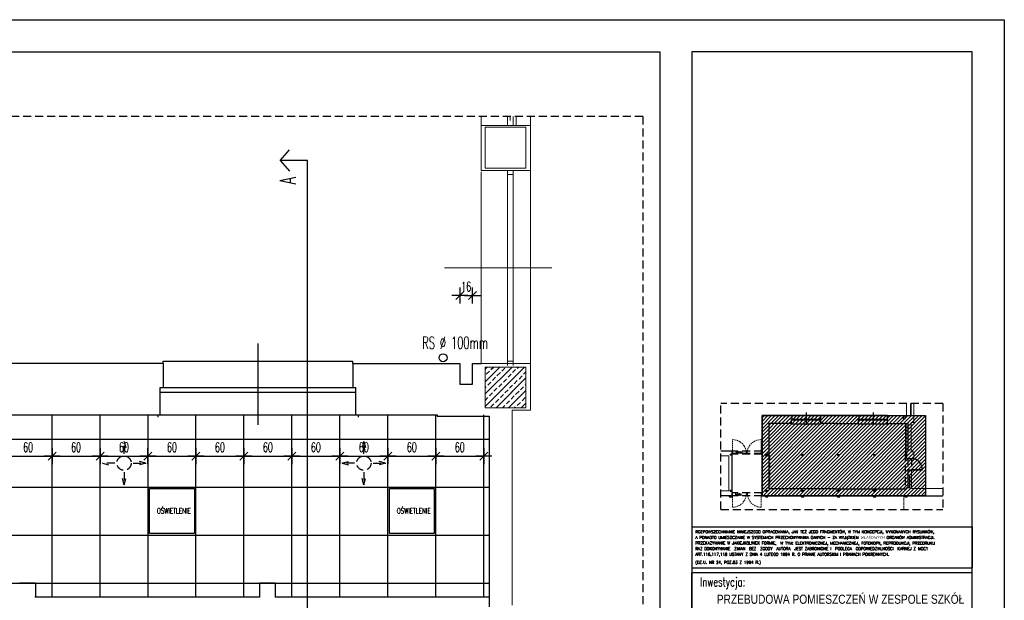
# Model space of a CAD drawing. Extents: x 678233 to 771511, y -128679 to -91169.
# Tile 35 of 62: x 762723 to 763955, y -96333 to -95607. Entities that reach past the tile are written whole.
import ezdxf
from ezdxf.enums import TextEntityAlignment as Align

# ---------------------------------------------------------------- set-up
doc = ezdxf.new("R2010")
doc.units = 0
doc.linetypes.add('DASHED', pattern=[0.75, 0.5, -0.25])
doc.linetypes.add('HIDDEN', pattern=[9.525, 6.35, -3.175])
doc.layers.get('0').update_dxf_attribs({"linetype": 'CONTINUOUS'})
doc.layers.get('Defpoints').update_dxf_attribs({"linetype": 'CONTINUOUS'})
for name, color, linetype in [('1_WYBURZENIA', 40, 'CONTINUOUS'), ('DRZWI', 2, 'CONTINUOUS'), ('h', 8, 'CONTINUOUS'), ('hatch', 8, 'CONTINUOUS'), ('INS-ELE', 240, 'CONTINUOUS'), ('MEBLE', 4, 'CONTINUOUS'), ('OKNA', 4, 'CONTINUOUS'), ('PDF_686_ZS31_Felińskiego13_XRF_Parter$PR-ściany', 7, 'CONTINUOUS'), ('PDF_686_ZS31_Felińskiego13_XRF_Parter$SC-SLUPY', 7, 'CONTINUOUS'), ('PDF_686_ZS31_Felińskiego13_XRF_Parter$SCIANY', 7, 'CONTINUOUS'), ('PRZEKROJOWE', 7, 'CONTINUOUS'), ('PRZERYWANA', 9, 'DASHED'), ('ramka', 2, 'CONTINUOUS'), ('SUFITY', 3, 'CONTINUOUS'), ('tabelka', 2, 'CONTINUOUS'), ('WIDOKOWE', 2, 'CONTINUOUS'), ('WYMIAROWE', 1, 'CONTINUOUS')]:
    doc.layers.add(name, color=color, linetype=linetype)
for name, color, linetype, true_color in [('PDF_686_ZS31_Felińskiego13_XRF_Parter$IA_1_widok', 9, 'CONTINUOUS', 0x808080), ('PDF_686_ZS31_Felińskiego13_XRF_Parter$OKNA', 9, 'CONTINUOUS', 0x808080), ('PDF_686_ZS31_Felińskiego13_XRF_Parter$powzabudowy', 9, 'CONTINUOUS', 0x808080), ('PDF_686_ZS31_Felińskiego13_XRF_Parter$TEKST', 9, 'CONTINUOUS', 0x808080), ('PDF_686_ZS31_Felińskiego13_XRF_Parter$widok', 9, 'CONTINUOUS', 0x808080), ('PDF_686_ZS31_Felińskiego13_XRF_Parter$widoki', 9, 'CONTINUOUS', 0x808080)]:
    doc.layers.add(name, color=color, linetype=linetype, true_color=true_color)
doc.styles.add('ARIAL_CE', font='arial.ttf')
doc.styles.add('ROMANS', font='romans.shx', dxfattribs={"width": 0.6})
doc.styles.add('ROMANTS', font='ROMANS.shx', dxfattribs={"width": 0.6})
doc.dimstyles.new('WYMIAR1', dxfattribs={"dimtxt": 5, "dimasz": 1.5, "dimexe": 1.25, "dimexo": 0.625, "dimgap": 0.7, "dimtad": 1, "dimdec": 1, "dimdsep": 46, "dimtxsty": 'Standard', "dimblk1": 'WYMIAR1', "dimblk2": 'WYMIAR1', "dimsah": 1, "dimcen": 2.5, "dimse1": 1, "dimse2": 1, "dimclrd": 256, "dimclrt": 2, "dimadec": 0, "dimazin": 0, "dimtfac": 1, "dimtdec": 1, "dimtofl": 0, "dimtmove": 0, "dimatfit": 3, "dimldrblk": 'WYMIAR1', "dimfxl": 1, "dimtolj": 1, "dimtzin": 0, "dimarcsym": 0})

# ---------------------------------------------------------------- blocks, each defined once
blk = doc.blocks.new('TABELKA NOWA 334')
at = {"layer": 'tabelka', "ltscale": 2}
for p, q in [((42790.4, -47472.2), (43615.4, -47472.2)), ((42790.4, -47472.2), (42790.4, -47593.6)), ((43615.4, -47472.2), (43615.4, -47593.6)), ((42790.4, -47593.6), (43615.4, -47593.6)), ((42790.4, -48703.2), (42790.4, -47607.4)), ((43615.4, -47607.4), (42790.4, -47607.4))]:
    blk.add_line(p, q, dxfattribs=at)
blk.add_lwpolyline([(42790.4, -49379.6), (43615.4, -49379.6), (43615.4, -47607.4), (42790.4, -47607.4)], close=True, dxfattribs=at)
at = {"layer": 'tabelka', "ltscale": 2, "style": 'ROMANS'}
for s, height, p in [('ROZPOWSZECHNIANIE NINIEJSZEGO OPRACOWANIA, JAK TEŻ JEGO FRAGMENTÓW, W TYM KONCEPCJI, WYKONANYCH RYSUNKÓW,', 8.2817, (42800.3, -47491.3)), ('A PONADTO UMIESZCZANIE W SYSTEMACH PRZECHOWYWANIA DANYCH - ZA WYJĄTKIEM WŁAŚCIWYCH ORGANÓW ADMINISTRACJI. ', 8.2817, (42800.3, -47507.8)), ('PRZEKAZYWANIE W JAKIEJKOLWIEK FORMIE,  W TYM: ELEKTRONICZNEJ, MECHANICZNEJ, FOTOKOPII, REPRODUKCJI, PRZEDRUKU', 8.2817, (42800.3, -47524.4)), ('RAZ D0KONYWANIE  ZMIAN  BEZ  ZGODY  AUTORA  JEST ZABRONIONE I  PODLEGA  ODPOWIEDZIALNOŚCI  KARNEJ Z MOCY ', 8.2817, (42800.3, -47541)), ('ART.116,117,118 USTAWY Z DNIA 4 LUTEGO 1994 R. O PRAWIE AUTORSKIM I PRAWACH POKREWNYCH.', 8.282, (42800.3, -47557.5)), ('(DZ.U. NR 24, POZ.83 Z 1994 R.)', 8.282, (42800.3, -47581.1))]:
    blk.add_text(s, height=height, rotation=359.9955, dxfattribs=at).set_placement(p)
at = {"layer": 'tabelka', "ltscale": 2, "style": 'ROMANS', "width": 0.7}
blk.add_text('Inwestycja:', height=26.174, dxfattribs=at).set_placement((42814.7, -47647.6))
at = {"layer": 'tabelka', "ltscale": 2, "style": 'ARIAL_CE', "width": 0.8}
for tag, height, p in [('Inwestycja 1', 26.8, (43591.7, -47698.9)), ('Inwestycja 2', 26.8, (43591.7, -47745.3)), ('Inwestycja 3', 26.8, (43591.7, -47791.7)), ('Inwestycja 4', 26.8, (43591.7, -47838.1)), ('INWESTOR 1', 26.8, (43591.7, -47947.8)), ('INWESTOR 2', 26.8, (43591.7, -47994.2)), ('INWESTOR 3', 26.8, (43591.7, -48040.6)), ('INWESTOR 4', 26.8, (43591.7, -48087.1)), ('Adres 1', 26.8, (43591.7, -48196.8)), ('Adres 2', 26.8, (43591.7, -48243.2)), ('Adres 3', 26.8, (43591.7, -48289.6)), ('Adres 4', 26.8, (43591.7, -48336)), ('TEMAT1', 25.9, (43585.8, -49053)), ('TEMAT2', 25.9, (43585.8, -49097.9)), ('TEMAT3', 25.9, (43585.8, -49142.8))]:
    blk.add_attdef(tag, text='', height=height, dxfattribs=at).set_placement(p, align=Align.RIGHT)
at = {"layer": 'tabelka', "ltscale": 2, "style": 'ROMANS', "width": 0.7, "flags": 4}
for tag, p in [('arch. wn. Piotr Kostrzewski', (42814.7, -48813.8)), ('arch. wn. Artur Lewandowski', (42814.7, -48886.5)), ('....', (42814.7, -48959.2))]:
    blk.add_attdef(tag, p, '', height=26.2, dxfattribs=at)
at = {"layer": 'tabelka', "ltscale": 2, "style": 'ARIAL_CE', "width": 0.8}
for tag, height, p in [('1:20', 45.9, (43218.4, -49216)), ('A 12', 61.2, (43585.8, -49292.7)), ('sierpień 2013', 30.6, (43218.4, -49325.1))]:
    blk.add_attdef(tag, text='', height=height, dxfattribs=at).set_placement(p, align=Align.MIDDLE_RIGHT)
blk = doc.blocks.new('WYMIAR1')
at = {"layer": 'WYMIAROWE'}
for p, q in [((0, 0), (-5, 0)), ((0, 5), (0, -5)), ((5, 0), (0, 0))]:
    blk.add_line(p, q, dxfattribs=at)
at = {"layer": 'WYMIAROWE', "color": 2}
blk.add_line((-2.5, -2.5), (2.5, 2.5), dxfattribs=at)
blk = doc.blocks.new('*D60')
at = {"layer": 'Defpoints', "color": 0, "transparency": 16777216}
for p in [(763289.8, -95951.6), (763273.8, -96007.6), (763289.8, -96007.6)]:
    blk.add_point(p, dxfattribs=at)
at = {"layer": 'WYMIAROWE', "color": 1, "lineweight": -2, "transparency": 16777216}
for p, q in [((763271.8, -95951.6), (763269.8, -95951.6)), ((763291.8, -95951.6), (763293.8, -95951.6))]:
    blk.add_line(p, q, dxfattribs=at)
at = {"layer": 'WYMIAROWE', "color": 1, "lineweight": -2, "transparency": 16777216, "xscale": 2, "yscale": 2, "zscale": 2}
blk.add_blockref('WYMIAR1', (763273.8, -95951.6), dxfattribs=at)
at = {"layer": 'WYMIAROWE', "color": 1, "lineweight": -2, "transparency": 16777216, "xscale": 2, "yscale": 2, "zscale": 2, "rotation": 180}
blk.add_blockref('WYMIAR1', (763289.8, -95951.6), dxfattribs=at)
at = {"layer": 'WYMIAROWE', "color": 4, "transparency": 16777216, "insert": (763281.8, -95940.6), "char_height": 12, "attachment_point": 5, "style": 'ROMANTS'}
blk.add_mtext('\\A1;16', dxfattribs=at)
blk = doc.blocks.new('DOT1')
at = {"color": 1, "ltscale": 5}
for p, q in [((0, 33.36), (0, -33.36)), ((29.4, 0), (-47.89, 0))]:
    blk.add_line(p, q, dxfattribs=at)
at = {"color": 8, "ltscale": 5, "const_width": 7.48}
blk.add_lwpolyline([(-3.74, 0, 1), (3.74, 0, 1)], format="xyb", close=True, dxfattribs=at)
blk = doc.blocks.new('*D71')
at = {"layer": 'Defpoints', "color": 0, "transparency": 16777216}
for p in [(762763.8, -96152.5), (762703.8, -96168.8), (762763.8, -96168.8)]:
    blk.add_point(p, dxfattribs=at)
at = {"layer": 'WYMIAROWE', "color": 1, "lineweight": -2, "transparency": 16777216}
blk.add_line((762705.8, -96152.5), (762761.8, -96152.5), dxfattribs=at)
at = {"layer": 'WYMIAROWE', "color": 1, "lineweight": -2, "transparency": 16777216, "xscale": 2, "yscale": 2, "zscale": 2, "rotation": 180}
blk.add_blockref('WYMIAR1', (762703.8, -96152.5), dxfattribs=at)
at = {"layer": 'WYMIAROWE', "color": 1, "lineweight": -2, "transparency": 16777216, "xscale": 2, "yscale": 2, "zscale": 2}
blk.add_blockref('WYMIAR1', (762763.8, -96152.5), dxfattribs=at)
at = {"layer": 'WYMIAROWE', "color": 4, "transparency": 16777216, "insert": (762733.8, -96141.5), "char_height": 12, "attachment_point": 5, "style": 'ROMANTS'}
blk.add_mtext('\\A1;60', dxfattribs=at)
blk = doc.blocks.new('*D72')
at = {"layer": 'Defpoints', "color": 0, "transparency": 16777216}
for p in [(762823.8, -96152.5), (762763.8, -96168.8), (762823.8, -96168.8)]:
    blk.add_point(p, dxfattribs=at)
at = {"layer": 'WYMIAROWE', "color": 1, "lineweight": -2, "transparency": 16777216}
blk.add_line((762765.8, -96152.5), (762821.8, -96152.5), dxfattribs=at)
at = {"layer": 'WYMIAROWE', "color": 1, "lineweight": -2, "transparency": 16777216, "xscale": 2, "yscale": 2, "zscale": 2, "rotation": 180}
blk.add_blockref('WYMIAR1', (762763.8, -96152.5), dxfattribs=at)
at = {"layer": 'WYMIAROWE', "color": 1, "lineweight": -2, "transparency": 16777216, "xscale": 2, "yscale": 2, "zscale": 2}
blk.add_blockref('WYMIAR1', (762823.8, -96152.5), dxfattribs=at)
at = {"layer": 'WYMIAROWE', "color": 4, "transparency": 16777216, "insert": (762793.8, -96141.5), "char_height": 12, "attachment_point": 5, "style": 'ROMANTS'}
blk.add_mtext('\\A1;60', dxfattribs=at)
blk = doc.blocks.new('*D73')
at = {"layer": 'Defpoints', "color": 0, "transparency": 16777216}
for p in [(762883.8, -96152.5), (762823.8, -96168.8), (762883.8, -96168.8)]:
    blk.add_point(p, dxfattribs=at)
at = {"layer": 'WYMIAROWE', "color": 1, "lineweight": -2, "transparency": 16777216}
blk.add_line((762825.8, -96152.5), (762881.8, -96152.5), dxfattribs=at)
at = {"layer": 'WYMIAROWE', "color": 1, "lineweight": -2, "transparency": 16777216, "xscale": 2, "yscale": 2, "zscale": 2, "rotation": 180}
blk.add_blockref('WYMIAR1', (762823.8, -96152.5), dxfattribs=at)
at = {"layer": 'WYMIAROWE', "color": 1, "lineweight": -2, "transparency": 16777216, "xscale": 2, "yscale": 2, "zscale": 2}
blk.add_blockref('WYMIAR1', (762883.8, -96152.5), dxfattribs=at)
at = {"layer": 'WYMIAROWE', "color": 4, "transparency": 16777216, "insert": (762853.8, -96141.5), "char_height": 12, "attachment_point": 5, "style": 'ROMANTS'}
blk.add_mtext('\\A1;60', dxfattribs=at)
blk = doc.blocks.new('*D74')
at = {"layer": 'Defpoints', "color": 0, "transparency": 16777216}
for p in [(762943.8, -96152.5), (762883.8, -96168.8), (762943.8, -96168.8)]:
    blk.add_point(p, dxfattribs=at)
at = {"layer": 'WYMIAROWE', "color": 1, "lineweight": -2, "transparency": 16777216}
blk.add_line((762885.8, -96152.5), (762941.8, -96152.5), dxfattribs=at)
at = {"layer": 'WYMIAROWE', "color": 1, "lineweight": -2, "transparency": 16777216, "xscale": 2, "yscale": 2, "zscale": 2, "rotation": 180}
blk.add_blockref('WYMIAR1', (762883.8, -96152.5), dxfattribs=at)
at = {"layer": 'WYMIAROWE', "color": 1, "lineweight": -2, "transparency": 16777216, "xscale": 2, "yscale": 2, "zscale": 2}
blk.add_blockref('WYMIAR1', (762943.8, -96152.5), dxfattribs=at)
at = {"layer": 'WYMIAROWE', "color": 4, "transparency": 16777216, "insert": (762913.8, -96141.5), "char_height": 12, "attachment_point": 5, "style": 'ROMANTS'}
blk.add_mtext('\\A1;60', dxfattribs=at)
blk = doc.blocks.new('*D75')
at = {"layer": 'Defpoints', "color": 0, "transparency": 16777216}
for p in [(763003.8, -96152.5), (762943.8, -96168.8), (763003.8, -96168.8)]:
    blk.add_point(p, dxfattribs=at)
at = {"layer": 'WYMIAROWE', "color": 1, "lineweight": -2, "transparency": 16777216}
blk.add_line((762945.8, -96152.5), (763001.8, -96152.5), dxfattribs=at)
at = {"layer": 'WYMIAROWE', "color": 1, "lineweight": -2, "transparency": 16777216, "xscale": 2, "yscale": 2, "zscale": 2, "rotation": 180}
blk.add_blockref('WYMIAR1', (762943.8, -96152.5), dxfattribs=at)
at = {"layer": 'WYMIAROWE', "color": 1, "lineweight": -2, "transparency": 16777216, "xscale": 2, "yscale": 2, "zscale": 2}
blk.add_blockref('WYMIAR1', (763003.8, -96152.5), dxfattribs=at)
at = {"layer": 'WYMIAROWE', "color": 4, "transparency": 16777216, "insert": (762973.8, -96141.5), "char_height": 12, "attachment_point": 5, "style": 'ROMANTS'}
blk.add_mtext('\\A1;60', dxfattribs=at)
blk = doc.blocks.new('*D76')
at = {"layer": 'Defpoints', "color": 0, "transparency": 16777216}
for p in [(763063.8, -96152.5), (763003.8, -96168.8), (763063.8, -96168.8)]:
    blk.add_point(p, dxfattribs=at)
at = {"layer": 'WYMIAROWE', "color": 1, "lineweight": -2, "transparency": 16777216}
blk.add_line((763005.8, -96152.5), (763061.8, -96152.5), dxfattribs=at)
at = {"layer": 'WYMIAROWE', "color": 1, "lineweight": -2, "transparency": 16777216, "xscale": 2, "yscale": 2, "zscale": 2, "rotation": 180}
blk.add_blockref('WYMIAR1', (763003.8, -96152.5), dxfattribs=at)
at = {"layer": 'WYMIAROWE', "color": 1, "lineweight": -2, "transparency": 16777216, "xscale": 2, "yscale": 2, "zscale": 2}
blk.add_blockref('WYMIAR1', (763063.8, -96152.5), dxfattribs=at)
at = {"layer": 'WYMIAROWE', "color": 4, "transparency": 16777216, "insert": (763033.8, -96141.5), "char_height": 12, "attachment_point": 5, "style": 'ROMANTS'}
blk.add_mtext('\\A1;60', dxfattribs=at)
blk = doc.blocks.new('*D77')
at = {"layer": 'Defpoints', "color": 0, "transparency": 16777216}
for p in [(763123.8, -96152.5), (763063.8, -96168.8), (763123.8, -96168.8)]:
    blk.add_point(p, dxfattribs=at)
at = {"layer": 'WYMIAROWE', "color": 1, "lineweight": -2, "transparency": 16777216}
blk.add_line((763065.8, -96152.5), (763121.8, -96152.5), dxfattribs=at)
at = {"layer": 'WYMIAROWE', "color": 1, "lineweight": -2, "transparency": 16777216, "xscale": 2, "yscale": 2, "zscale": 2, "rotation": 180}
blk.add_blockref('WYMIAR1', (763063.8, -96152.5), dxfattribs=at)
at = {"layer": 'WYMIAROWE', "color": 1, "lineweight": -2, "transparency": 16777216, "xscale": 2, "yscale": 2, "zscale": 2}
blk.add_blockref('WYMIAR1', (763123.8, -96152.5), dxfattribs=at)
at = {"layer": 'WYMIAROWE', "color": 4, "transparency": 16777216, "insert": (763093.8, -96141.5), "char_height": 12, "attachment_point": 5, "style": 'ROMANTS'}
blk.add_mtext('\\A1;60', dxfattribs=at)
blk = doc.blocks.new('*D78')
at = {"layer": 'Defpoints', "color": 0, "transparency": 16777216}
for p in [(763183.8, -96152.5), (763123.8, -96168.8), (763183.8, -96168.8)]:
    blk.add_point(p, dxfattribs=at)
at = {"layer": 'WYMIAROWE', "color": 1, "lineweight": -2, "transparency": 16777216}
blk.add_line((763125.8, -96152.5), (763181.8, -96152.5), dxfattribs=at)
at = {"layer": 'WYMIAROWE', "color": 1, "lineweight": -2, "transparency": 16777216, "xscale": 2, "yscale": 2, "zscale": 2, "rotation": 180}
blk.add_blockref('WYMIAR1', (763123.8, -96152.5), dxfattribs=at)
at = {"layer": 'WYMIAROWE', "color": 1, "lineweight": -2, "transparency": 16777216, "xscale": 2, "yscale": 2, "zscale": 2}
blk.add_blockref('WYMIAR1', (763183.8, -96152.5), dxfattribs=at)
at = {"layer": 'WYMIAROWE', "color": 4, "transparency": 16777216, "insert": (763153.8, -96141.5), "char_height": 12, "attachment_point": 5, "style": 'ROMANTS'}
blk.add_mtext('\\A1;60', dxfattribs=at)
blk = doc.blocks.new('*D79')
at = {"layer": 'Defpoints', "color": 0, "transparency": 16777216}
for p in [(763243.8, -96152.5), (763183.8, -96168.8), (763243.8, -96168.8)]:
    blk.add_point(p, dxfattribs=at)
at = {"layer": 'WYMIAROWE', "color": 1, "lineweight": -2, "transparency": 16777216}
blk.add_line((763185.8, -96152.5), (763241.8, -96152.5), dxfattribs=at)
at = {"layer": 'WYMIAROWE', "color": 1, "lineweight": -2, "transparency": 16777216, "xscale": 2, "yscale": 2, "zscale": 2, "rotation": 180}
blk.add_blockref('WYMIAR1', (763183.8, -96152.5), dxfattribs=at)
at = {"layer": 'WYMIAROWE', "color": 1, "lineweight": -2, "transparency": 16777216, "xscale": 2, "yscale": 2, "zscale": 2}
blk.add_blockref('WYMIAR1', (763243.8, -96152.5), dxfattribs=at)
at = {"layer": 'WYMIAROWE', "color": 4, "transparency": 16777216, "insert": (763213.8, -96141.5), "char_height": 12, "attachment_point": 5, "style": 'ROMANTS'}
blk.add_mtext('\\A1;60', dxfattribs=at)
blk = doc.blocks.new('*D80')
at = {"layer": 'Defpoints', "color": 0, "transparency": 16777216}
for p in [(763303.8, -96152.5), (763243.8, -96168.8), (763303.8, -96168.8)]:
    blk.add_point(p, dxfattribs=at)
at = {"layer": 'WYMIAROWE', "color": 1, "lineweight": -2, "transparency": 16777216}
blk.add_line((763245.8, -96152.5), (763301.8, -96152.5), dxfattribs=at)
at = {"layer": 'WYMIAROWE', "color": 1, "lineweight": -2, "transparency": 16777216, "xscale": 2, "yscale": 2, "zscale": 2, "rotation": 180}
blk.add_blockref('WYMIAR1', (763243.8, -96152.5), dxfattribs=at)
at = {"layer": 'WYMIAROWE', "color": 1, "lineweight": -2, "transparency": 16777216, "xscale": 2, "yscale": 2, "zscale": 2}
blk.add_blockref('WYMIAR1', (763303.8, -96152.5), dxfattribs=at)
at = {"layer": 'WYMIAROWE', "color": 4, "transparency": 16777216, "insert": (763273.8, -96141.5), "char_height": 12, "attachment_point": 5, "style": 'ROMANTS'}
blk.add_mtext('\\A1;60', dxfattribs=at)

msp = doc.modelspace()

# ---------------------------------------------------------------- hatches: boundary and pattern name
at = {"layer": 'hatch'}
h = msp.add_hatch(dxfattribs=at)
h.set_pattern_fill('ANSI31', color=256)
h.set_pattern_definition([(45, (4749.887, -1685), (-2.24506403, 2.24506403), [])])
h.paths.add_polyline_path([(763651.99, -96101.98), (763856.46, -96101.98), (763856.46, -96202.25), (763651.99, -96202.25)])

# ---------------------------------------------------------------- linework, layer by layer
at = {"layer": '1_WYBURZENIA'}
msp.add_lwpolyline([(763651.99, -96101.98), (763856.46, -96101.98), (763856.46, -96202.25), (763651.99, -96202.25)], close=True, dxfattribs=at)
at = {"layer": 'Defpoints'}
for p, q in [((763689.34, -96101.98), (763689.34, -96106.48)), ((763724.89, -96101.98), (763724.89, -96106.48)), ((763725.46, -96111.58), (763725.46, -96106.48)), ((763772.89, -96101.98), (763772.89, -96106.48)), ((763808.44, -96101.98), (763808.44, -96106.48)), ((763809.01, -96111.58), (763809.01, -96106.48)), ((763830.94, -96105.88), (763830.94, -96101.98)), ((763830.94, -96101.98), (763832.53, -96101.98)), ((763834.06, -96155.75), (763841.82, -96155.75)), ((763836.31, -96176.3), (763836.31, -96192.13)), ((763762.26, -96193.55), (763799.99, -96193.55)), ((763831.06, -96193.55), (763832.41, -96193.55)), ((763836.31, -96192.13), (763832.41, -96192.13)), ((763832.41, -96192.13), (763832.41, -96193.55))]:
    msp.add_line(p, q, dxfattribs=at)
msp.add_lwpolyline([(761854.91, -95606.74), (763954.91, -95606.74), (763954.91, -97091.74), (761854.91, -97091.74)], close=True, dxfattribs=at)
at = {"layer": 'DRZWI'}
for p, q in [((763838.66, -96169.24), (763852.69, -96169.24)), ((763838.66, -96169.55), (763852.69, -96169.55))]:
    msp.add_line(p, q, dxfattribs=at)
msp.add_arc((763838.66, -96169.87), 14.03, 1.29788, 89.98961, dxfattribs=at)
at = {"layer": 'h'}
for points in [[(763305.48, -96043.82), (763308.03, -96041.28)], [(763305.48, -96059.52), (763323.73, -96041.28)], [(763305.48, -96074.79), (763339.43, -96041.28)], [(763305.48, -96043.82), (763308.03, -96041.28)], [(763305.48, -96059.52), (763323.73, -96041.28)], [(763305.48, -96074.79), (763339.43, -96041.28)], [(763305.48, -96090.49), (763354.7, -96041.28)], [(763306.76, -96050.19), (763311, -96046.37)], [(763306.76, -96050.19), (763311, -96046.37)], [(763312.7, -96044.25), (763316.09, -96041.28)], [(763312.7, -96044.25), (763316.09, -96041.28)], [(763320.33, -96052.31), (763324.58, -96048.06)], [(763320.33, -96052.31), (763324.58, -96048.06)], [(763326.27, -96046.37), (763330.09, -96042.55)], [(763326.27, -96046.37), (763330.09, -96042.55)], [(763334.33, -96054), (763338.15, -96050.19)], [(763334.33, -96054), (763338.15, -96050.19)], [(763339.85, -96048.06), (763343.67, -96044.25)], [(763345.79, -96042.55), (763347.06, -96041.28)], [(763353.43, -96050.19), (763356.4, -96047.22)], [(763305.48, -96090.49), (763339.58, -96056.4)], [(763308.88, -96063.76), (763312.7, -96059.94)], [(763308.88, -96063.76), (763312.7, -96059.94)], [(763314.82, -96057.82), (763318.64, -96054)], [(763314.82, -96057.82), (763318.64, -96054)], [(763319.48, -96092.19), (763356.4, -96054.85)], [(763322.45, -96065.88), (763326.27, -96062.06)], [(763322.45, -96065.88), (763326.27, -96062.06)], [(763328.39, -96059.94), (763332.21, -96056.13)], [(763328.39, -96059.94), (763332.21, -96056.13)], [(763336.03, -96067.58), (763339.85, -96063.76)], [(763336.03, -96067.58), (763339.85, -96063.76)], [(763341.97, -96062.06), (763345.79, -96057.82)], [(763347.91, -96056.13), (763351.73, -96052.31)], [(763355.55, -96063.76), (763356.4, -96062.91)], [(763305.48, -96067.16), (763306.76, -96065.88)], [(763305.48, -96067.16), (763306.76, -96065.88)], [(763311, -96077.34), (763314.82, -96073.52)], [(763311, -96077.34), (763314.82, -96073.52)], [(763316.52, -96071.4), (763320.33, -96067.58)], [(763316.52, -96071.4), (763320.33, -96067.58)], [(763319.48, -96092.19), (763339.58, -96071.87)], [(763324.58, -96079.46), (763328.39, -96075.64)], [(763324.58, -96079.46), (763328.39, -96075.64)], [(763330.09, -96073.52), (763334.33, -96069.7)], [(763330.09, -96073.52), (763334.33, -96069.7)], [(763334.76, -96092.19), (763356.4, -96070.55)], [(763343.67, -96075.64), (763347.91, -96071.4)], [(763349.61, -96069.7), (763353.43, -96065.88)], [(763305.48, -96082.85), (763308.88, -96079.46)], [(763305.48, -96082.85), (763308.88, -96079.46)], [(763312.7, -96090.91), (763316.52, -96087.1)], [(763312.7, -96090.91), (763316.52, -96087.1)], [(763318.64, -96085.4), (763322.45, -96081.16)], [(763318.64, -96085.4), (763322.45, -96081.16)], [(763332.21, -96087.1), (763336.03, -96083.28)], [(763332.21, -96087.1), (763336.03, -96083.28)], [(763334.76, -96092.19), (763339.58, -96087.37)], [(763338.15, -96081.16), (763341.97, -96077.34)], [(763338.15, -96081.16), (763339.58, -96079.73)], [(763345.79, -96089.22), (763349.61, -96085.4)], [(763350.46, -96092.19), (763356.4, -96086.25)], [(763351.73, -96083.28), (763355.55, -96079.46)], [(763327.12, -96092.19), (763330.09, -96089.22)], [(763327.12, -96092.19), (763330.09, -96089.22)], [(763342.82, -96092.19), (763343.67, -96090.91)]]:
    msp.add_lwpolyline(points, dxfattribs=at)
at = {"layer": 'INS-ELE'}
for points in [[(762885.83, -96221.29), (762885.83, -96193.29), (762941.83, -96193.29), (762941.83, -96249.29), (762885.83, -96249.29)], [(763185.83, -96221.29), (763185.83, -96193.29), (763241.83, -96193.29), (763241.83, -96249.29), (763185.83, -96249.29)]]:
    msp.add_lwpolyline(points, close=True, dxfattribs=at)
at = {"layer": 'MEBLE', "color": 8, "linetype": 'HIDDEN'}
for p, q in [((763661.16, -96151.6), (763661.16, -96171.1)), ((763661.16, -96171.1), (763661.16, -96190.6))]:
    msp.add_line(p, q, dxfattribs=at)
at = {"layer": 'MEBLE'}
msp.add_lwpolyline([(763831.81, -96150.35), (763831.81, -96150.35), (763831.81, -96111.88), (763831.81, -96111.88)], close=True, dxfattribs=at)
at = {"layer": 'OKNA'}
for p, q in [((763021.33, -96011.7), (763021.33, -96113.47)), ((762899.08, -96066.79), (763143.58, -96066.79)), ((762899.08, -96072.79), (763143.58, -96072.79)), ((763707.12, -96098.21), (763707.12, -96113.48)), ((763790.67, -96098.21), (763790.67, -96113.48)), ((763688.78, -96106.48), (763725.46, -96106.48)), ((763688.78, -96107.38), (763725.46, -96107.38)), ((763772.33, -96106.48), (763809.01, -96106.48)), ((763772.33, -96107.38), (763809.01, -96107.38))]:
    msp.add_line(p, q, dxfattribs=at)
at = {"layer": 'PDF_686_ZS31_Felińskiego13_XRF_Parter$IA_1_widok', "lineweight": 0}
for points in [[(763362.34, -95741.56), (763362.34, -95727.83)], [(763362.34, -96039.15), (763362.34, -95795.21)], [(763841.82, -96102.33), (763841.82, -96086.74)]]:
    msp.add_lwpolyline(points, dxfattribs=at)
at = {"layer": 'PDF_686_ZS31_Felińskiego13_XRF_Parter$OKNA', "lineweight": 0}
for points in [[(763333.49, -95727.83), (763333.49, -95739.2)], [(763340.7, -95727.83), (763340.7, -95739.2)], [(763344.52, -95727.83), (763344.52, -95739.2)], [(763333.49, -96039.15), (763333.49, -95795.21)], [(763333.49, -95800.3), (763340.7, -95800.3)], [(763340.7, -96039.15), (763340.7, -95795.21)], [(763333.49, -96036.54), (763333.49, -95848.29)], [(763340.7, -96039.15), (763340.7, -95848.29)], [(763254.57, -95917.18), (763388.91, -95917.18)], [(763362.34, -95917.18), (763365.3, -95917.18)], [(763333.49, -96033.64), (763340.7, -96033.64)], [(763837.49, -96101.94), (763837.49, -96086.74)], [(763837.49, -96102.33), (763837.49, -96086.74)], [(763838.57, -96102.33), (763838.57, -96086.74)], [(763838.57, -96102.33), (763838.57, -96086.74)], [(763837.49, -96101.5), (763838.57, -96101.5)]]:
    msp.add_lwpolyline(points, dxfattribs=at)
at = {"layer": 'PDF_686_ZS31_Felińskiego13_XRF_Parter$powzabudowy', "lineweight": 0}
for points in [[(763829.09, -96204.09), (763829.09, -96202.24)], [(763829.09, -96208.54), (763829.09, -96206.76)], [(763829.09, -96213.06), (763829.09, -96211.28)], [(763829.09, -96217.58), (763829.09, -96215.8)]]:
    msp.add_lwpolyline(points, dxfattribs=at)
at = {"layer": 'PDF_686_ZS31_Felińskiego13_XRF_Parter$PR-ściany', "lineweight": 13}
msp.add_lwpolyline([(763600.19, -96152.02), (763605.92, -96152.02)], dxfattribs=at)
at = {"layer": 'PDF_686_ZS31_Felińskiego13_XRF_Parter$SC-SLUPY', "lineweight": 13}
for p, q in [((763300.39, -96036.79), (763362.34, -96036.79)), ((763832.53, -96101.98), (763841.82, -96101.98))]:
    msp.add_line(p, q, dxfattribs=at)
for points in [[(763305.48, -95741.32), (763356.4, -95741.32), (763356.4, -95792.24), (763305.48, -95792.24)], [(763305.48, -96041.28), (763356.4, -96041.28), (763356.4, -96092.19), (763305.48, -96092.19)]]:
    msp.add_lwpolyline(points, close=True, dxfattribs=at)
msp.add_lwpolyline([(763339.58, -96092.19), (763305.48, -96092.19), (763305.48, -96041.28), (763339.58, -96041.28)], dxfattribs=at)
at = {"layer": 'PDF_686_ZS31_Felińskiego13_XRF_Parter$SCIANY', "lineweight": 13}
for p, q in [((763362.34, -96095.16), (763362.34, -96036.79)), ((763339.43, -96339.11), (763339.43, -96095.16)), ((763339.43, -96095.16), (763362.34, -96095.16)), ((763838.38, -96147.32), (763838.38, -96110.73)), ((763838.38, -96110.73), (763841.82, -96110.73)), ((763841.82, -96110.73), (763841.82, -96101.98)), ((763841.82, -96147.32), (763838.38, -96147.32)), ((763841.82, -96155.75), (763841.82, -96147.32)), ((763605.92, -96152.02), (763610.31, -96152.02)), ((763610.31, -96152.02), (763610.31, -96196.05)), ((763838.7, -96192.95), (763838.7, -96169.55)), ((763610.31, -96196.05), (763600.19, -96196.05)), ((763877.88, -96192.95), (763838.7, -96192.95))]:
    msp.add_line(p, q, dxfattribs=at)
for points in [[(763300.39, -95795.21), (763362.34, -95795.21), (763362.34, -95739.2), (763300.39, -95739.2)], [(763611.84, -96149.98), (763613.37, -96149.98), (763613.37, -96151.44), (763611.84, -96151.44)], [(763611.84, -96196.63), (763613.37, -96196.63), (763613.37, -96195.1), (763611.84, -96195.1)]]:
    msp.add_lwpolyline(points, close=True, dxfattribs=at)
at = {"layer": 'PDF_686_ZS31_Felińskiego13_XRF_Parter$TEKST', "lineweight": 0}
msp.add_line((763623.35, -96199.92), (763624.36, -96199.92), dxfattribs=at)
for points in [[(763619.5, -96146.19), (763619.5, -96148.92)], [(763620.52, -96147.08), (763619.5, -96148.41)], [(763619.88, -96148.39), (763620.65, -96149.41)], [(763621.22, -96147.08), (763621.22, -96148.92)], [(763621.22, -96147.9), (763621.35, -96147.46), (763621.54, -96147.2), (763621.73, -96147.08), (763622.05, -96147.08)], [(763623.7, -96147.46), (763623.51, -96147.2), (763623.32, -96147.08), (763623, -96147.08), (763622.81, -96147.2), (763622.56, -96147.46), (763622.49, -96147.9), (763622.49, -96148.16), (763622.56, -96148.54), (763622.81, -96148.79), (763623, -96148.92), (763623.32, -96148.92), (763623.51, -96148.79), (763623.7, -96148.54)], [(763623.7, -96147.08), (763623.7, -96148.92)], [(763624.34, -96147.08), (763625.04, -96147.08)], [(763624.66, -96146.19), (763624.66, -96148.41), (763624.72, -96148.79), (763624.91, -96148.92), (763625.17, -96148.92)], [(763626.88, -96147.46), (763626.69, -96147.2), (763626.5, -96147.08), (763626.18, -96147.08), (763625.99, -96147.2), (763625.74, -96147.46), (763625.67, -96147.9), (763625.67, -96148.16), (763625.74, -96148.54), (763625.99, -96148.79), (763626.18, -96148.92), (763626.5, -96148.92), (763626.69, -96148.79), (763626.88, -96148.54)], [(763626.88, -96147.08), (763626.88, -96148.92)], [(763618.54, -96198.99), (763618.54, -96201.73)], [(763623.7, -96198.99), (763623.7, -96201.22), (763623.76, -96201.6), (763623.95, -96201.73), (763624.21, -96201.73)], [(763619.56, -96199.88), (763618.54, -96201.22)], [(763618.93, -96200.71), (763619.69, -96201.73)], [(763620.26, -96199.88), (763620.26, -96201.73)], [(763620.26, -96200.71), (763620.39, -96200.27), (763620.58, -96200.01), (763620.77, -96199.88), (763621.09, -96199.88)], [(763622.74, -96200.27), (763622.55, -96200.01), (763622.36, -96199.88), (763622.04, -96199.88), (763621.85, -96200.01), (763621.6, -96200.27), (763621.53, -96200.71), (763621.53, -96200.97), (763621.6, -96201.35), (763621.85, -96201.6), (763622.04, -96201.73), (763622.36, -96201.73), (763622.55, -96201.6), (763622.74, -96201.35)], [(763622.74, -96199.88), (763622.74, -96201.73)], [(763625.93, -96200.27), (763625.73, -96200.01), (763625.54, -96199.88), (763625.23, -96199.88), (763625.03, -96200.01), (763624.78, -96200.27), (763624.72, -96200.71), (763624.72, -96200.97), (763624.78, -96201.35), (763625.03, -96201.6), (763625.23, -96201.73), (763625.54, -96201.73), (763625.73, -96201.6), (763625.93, -96201.35)], [(763625.93, -96199.88), (763625.93, -96201.73)]]:
    msp.add_lwpolyline(points, dxfattribs=at)
at = {"layer": 'PDF_686_ZS31_Felińskiego13_XRF_Parter$widok', "lineweight": 0}
for points in [[(763616.99, -96132.11), (763615.02, -96131.98), (763615.02, -96133.13)], [(763615.02, -96133.95), (763615.02, -96135.61)], [(763615.02, -96136.44), (763615.02, -96138.09)], [(763619.48, -96132.55), (763619.16, -96132.49), (763617.82, -96132.23)], [(763621.77, -96133.38), (763621.13, -96133.06), (763620.24, -96132.81)], [(763623.99, -96134.53), (763623.04, -96133.95), (763622.53, -96133.7)], [(763625.97, -96135.93), (763624.82, -96135.04), (763624.69, -96134.91)], [(763627.81, -96137.64), (763626.6, -96136.44)], [(763637.68, -96137.64), (763638.89, -96136.44)], [(763639.52, -96135.93), (763640.67, -96135.04), (763640.79, -96134.91)], [(763641.49, -96134.53), (763642.45, -96133.95), (763642.96, -96133.7)], [(763643.72, -96133.38), (763644.36, -96133.06), (763645.25, -96132.81)], [(763646.01, -96132.55), (763646.33, -96132.49), (763647.67, -96132.23)], [(763648.77, -96132.11), (763650.74, -96131.98), (763650.74, -96133.13)], [(763650.74, -96133.95), (763650.74, -96135.61)], [(763650.74, -96136.44), (763650.74, -96138.09)], [(763615.02, -96148.78), (763615.02, -96149.99), (763614.26, -96149.99)], [(763615.02, -96149.23), (763614.26, -96149.23)], [(763615.02, -96138.92), (763615.02, -96140.57)], [(763615.02, -96141.4), (763615.02, -96143.05)], [(763615.02, -96143.88), (763615.02, -96145.47)], [(763615.02, -96146.3), (763615.02, -96147.95)], [(763629.34, -96139.55), (763629.21, -96139.43), (763628.32, -96138.28)], [(763630.55, -96141.72), (763630.29, -96141.21), (763629.72, -96140.25)], [(763631.44, -96144.01), (763631.19, -96143.12), (763630.87, -96142.48)], [(763632.01, -96146.43), (763631.76, -96145.09), (763631.69, -96144.77)], [(763632.27, -96149.23), (763632.14, -96147.25)], [(763633.22, -96149.23), (763633.35, -96147.25)], [(763633.48, -96146.43), (763633.73, -96145.09), (763633.79, -96144.77)], [(763634.05, -96144.01), (763634.3, -96143.12), (763634.62, -96142.48)], [(763634.94, -96141.72), (763635.19, -96141.21), (763635.77, -96140.25)], [(763636.15, -96139.55), (763636.28, -96139.43), (763637.17, -96138.28)], [(763650.72, -96146.3), (763650.72, -96147.95)], [(763650.72, -96148.78), (763650.72, -96149.99), (763651.48, -96149.99)], [(763650.74, -96138.92), (763650.74, -96140.57)], [(763650.74, -96141.4), (763650.74, -96143.05)], [(763650.74, -96143.88), (763650.74, -96145.47)], [(763615.02, -96199.65), (763615.02, -96198.5), (763614.26, -96198.5)], [(763615.02, -96198.5), (763614.26, -96198.5)], [(763632.27, -96199.26), (763632.14, -96201.24)], [(763633.6, -96199.26), (763633.73, -96201.24)], [(763651.99, -96198.5), (763650.66, -96198.5)], [(763650.85, -96199.65), (763650.85, -96198.5), (763651.61, -96198.5)], [(763651.99, -96198.5), (763650.98, -96198.5)], [(763651.99, -96199.26), (763650.98, -96199.26)], [(763615.02, -96202.13), (763615.02, -96200.47)], [(763615.02, -96204.61), (763615.02, -96202.96)], [(763615.02, -96207.09), (763615.02, -96205.44)], [(763615.02, -96209.57), (763615.02, -96207.92)], [(763615.02, -96211.99), (763615.02, -96210.4)], [(763627.81, -96210.85), (763626.6, -96211.99)], [(763629.34, -96208.87), (763629.21, -96209.07), (763628.32, -96210.21)], [(763630.55, -96206.71), (763630.29, -96207.28), (763629.72, -96208.17)], [(763631.44, -96204.42), (763631.19, -96205.37), (763630.87, -96206.01)], [(763632.01, -96202.06), (763631.76, -96203.34), (763631.69, -96203.66)], [(763633.86, -96202.06), (763634.11, -96203.34), (763634.18, -96203.66)], [(763634.43, -96204.42), (763634.68, -96205.37), (763635, -96206.01)], [(763635.32, -96206.71), (763635.58, -96207.28), (763636.15, -96208.17)], [(763636.53, -96208.87), (763636.66, -96209.07), (763637.55, -96210.21)], [(763638.06, -96210.85), (763639.27, -96211.99)], [(763650.85, -96202.13), (763650.85, -96200.47)], [(763650.85, -96204.61), (763650.85, -96202.96)], [(763650.85, -96207.09), (763650.85, -96205.44)], [(763650.85, -96209.57), (763650.85, -96207.92)], [(763650.85, -96211.99), (763650.85, -96210.4)], [(763829.09, -96202.43), (763829.09, -96204.09)], [(763829.09, -96204.92), (763829.09, -96206.57)], [(763829.09, -96207.4), (763829.09, -96209.05)], [(763829.09, -96209.88), (763829.09, -96211.53)], [(763615.02, -96214.47), (763615.02, -96212.82)], [(763616.99, -96216.38), (763615.02, -96216.51), (763615.02, -96215.3)], [(763619.48, -96215.87), (763619.16, -96216), (763617.82, -96216.26)], [(763621.77, -96215.11), (763621.13, -96215.37), (763620.24, -96215.62)], [(763623.99, -96213.97), (763623.04, -96214.54), (763622.53, -96214.73)], [(763625.97, -96212.5), (763624.82, -96213.46), (763624.69, -96213.52)], [(763639.9, -96212.5), (763641.05, -96213.46), (763641.18, -96213.52)], [(763641.88, -96213.97), (763642.83, -96214.54), (763643.34, -96214.73)], [(763644.1, -96215.11), (763644.74, -96215.37), (763645.63, -96215.62)], [(763646.39, -96215.87), (763646.71, -96216), (763648.05, -96216.26)], [(763648.88, -96216.38), (763650.85, -96216.51), (763650.85, -96215.3)], [(763650.85, -96214.47), (763650.85, -96212.82)], [(763829.09, -96212.36), (763829.09, -96214.02)], [(763829.09, -96214.84), (763829.09, -96216.5)], [(763829.09, -96217.33), (763829.09, -96218.98)]]:
    msp.add_lwpolyline(points, dxfattribs=at)
at = {"layer": 'PDF_686_ZS31_Felińskiego13_XRF_Parter$widoki', "lineweight": 0}
for points in [[(763300.39, -95739.44), (763300.39, -95727.83)], [(763336.88, -95727.83), (763336.88, -95732.84)], [(763300.39, -96037.03), (763300.39, -95796.9)], [(763300.39, -96036.54), (763300.39, -95848.29)], [(763832.53, -96101.94), (763832.53, -96086.74)], [(763832.53, -96102.01), (763832.53, -96086.74)]]:
    msp.add_lwpolyline(points, dxfattribs=at)
at = {"layer": 'PRZEKROJOWE'}
for p, q in [((763049.16, -95783.01), (763060.91, -95769.65)), ((763083.49, -95783.01), (763049.16, -95783.01)), ((763049.16, -95783.01), (763060.91, -95796.38)), ((763083.49, -95812.11), (763083.49, -95783.01)), ((762902.83, -96036.79), (762582.83, -96036.79)), ((762902.83, -96036.79), (762902.83, -96066.79)), ((763139.83, -96036.79), (763139.83, -96066.79)), ((763139.83, -96036.79), (763273.83, -96036.79)), ((763273.83, -96036.79), (763273.83, -96062.79)), ((763289.83, -96062.79), (763289.83, -96036.79)), ((763289.83, -96036.79), (763300.39, -96036.79)), ((763273.83, -96062.79), (763289.83, -96062.79)), ((762899.08, -96100.79), (762899.08, -96066.79)), ((763143.58, -96100.79), (763143.58, -96066.79)), ((762707.08, -96100.79), (762899.08, -96100.79)), ((763143.58, -96100.79), (763245.58, -96100.79)), ((763245.58, -96100.79), (763245.58, -96102.79)), ((763245.58, -96102.79), (763310.58, -96102.79)), ((763310.58, -96102.79), (763310.58, -96341.23)), ((763689.34, -96101.98), (763651.99, -96101.98)), ((763651.99, -96101.98), (763651.99, -96202.25)), ((763660.36, -96111.58), (763660.36, -96149.75)), ((763688.78, -96111.58), (763660.36, -96111.58)), ((763688.78, -96111.58), (763688.78, -96106.48)), ((763772.89, -96101.98), (763724.89, -96101.98)), ((763743.53, -96111.58), (763725.46, -96111.58)), ((763743.53, -96111.58), (763772.33, -96111.58)), ((763772.33, -96111.58), (763772.33, -96106.48)), ((763808.44, -96101.98), (763828.54, -96101.98)), ((763809.01, -96111.58), (763824.31, -96111.58)), ((763824.31, -96111.58), (763824.31, -96111.88)), ((763824.31, -96111.88), (763834.06, -96111.88)), ((763828.54, -96101.98), (763828.54, -96105.88)), ((763828.54, -96105.88), (763830.94, -96105.88)), ((763834.06, -96111.88), (763834.06, -96146.98)), ((763614.13, -96146.23), (763600.19, -96146.23)), ((763614.13, -96146.23), (763614.13, -96202.25)), ((763660.36, -96149.75), (763658.56, -96149.75)), ((763658.56, -96149.75), (763658.56, -96152.6)), ((763660.36, -96149.75), (763660.36, -96193.55)), ((763832.56, -96146.98), (763832.56, -96152)), ((763658.56, -96152.6), (763656.31, -96152.6)), ((763832.56, -96152), (763832.56, -96155.75)), ((763832.56, -96155.75), (763834.06, -96155.75)), ((763834.06, -96169.55), (763838.7, -96169.55)), ((763834.06, -96169.55), (763834.06, -96176.3)), ((763834.06, -96176.3), (763836.31, -96176.3)), ((763743.53, -96193.55), (763660.36, -96193.55)), ((763743.53, -96193.55), (763832.41, -96193.55)), ((763794.01, -96194.3), (763793.93, -96194.3)), ((763614.13, -96202.25), (763600.19, -96202.25)), ((763651.99, -96202.25), (763838.41, -96202.25)), ((763651.99, -96202.25), (763877.88, -96202.25))]:
    msp.add_line(p, q, dxfattribs=at)
for points in [[(763656.83, -96150.35), (763658.48, -96150.35), (763658.48, -96152), (763656.83, -96152)], [(763701.76, -96150.35), (763703.41, -96150.35), (763703.41, -96152), (763701.76, -96152)], [(763746.68, -96150.35), (763748.33, -96150.35), (763748.33, -96152), (763746.68, -96152)], [(763746.68, -96150.35), (763748.33, -96150.35), (763748.33, -96152), (763746.68, -96152)], [(763791.68, -96150.35), (763793.33, -96150.35), (763793.33, -96152), (763791.68, -96152)], [(763831.06, -96150.35), (763832.56, -96150.35), (763832.56, -96152), (763831.06, -96152)], [(763656.83, -96194.98), (763658.48, -96194.98), (763658.48, -96196.63), (763656.83, -96196.63)], [(763701.76, -96194.98), (763703.41, -96194.98), (763703.41, -96196.63), (763701.76, -96196.63)], [(763746.68, -96194.98), (763748.33, -96194.98), (763748.33, -96196.63), (763746.68, -96196.63)], [(763791.68, -96194.98), (763793.33, -96194.98), (763793.33, -96196.63), (763791.68, -96196.63)]]:
    msp.add_lwpolyline(points, close=True, dxfattribs=at)
msp.add_circle((763252.88, -96029.53), 5, dxfattribs=at)
at = {"layer": 'PRZERYWANA', "ltscale": 20}
for p, q in [((763502.7, -95727.83), (762001.48, -95727.83)), ((763502.7, -95727.83), (763502.7, -96879.2)), ((763877.88, -96086.74), (763600.19, -96086.74)), ((763600.19, -96219.16), (763600.19, -96086.74)), ((763877.88, -96086.74), (763877.88, -96219.16)), ((763651.99, -96146.23), (763613.74, -96146.23)), ((763651.99, -96149.23), (763613.74, -96149.23)), ((763651.99, -96149.99), (763613.74, -96149.99)), ((763831.06, -96148.81), (763831.06, -96193.55)), ((763834.06, -96155.75), (763834.06, -96169.55)), ((763838.66, -96155.75), (763838.66, -96169.55)), ((763651.99, -96198.5), (763613.88, -96198.5)), ((763651.99, -96198.5), (763643.48, -96198.5)), ((763651.99, -96202.25), (763613.88, -96202.25)), ((763600.19, -96219.16), (763877.88, -96219.16))]:
    msp.add_line(p, q, dxfattribs=at)
at = {"layer": 'PRZERYWANA', "color": 190, "ltscale": 20}
for p, q in [((762853.83, -96149.75), (762853.83, -96134.17)), ((762853.83, -96134.17), (762855.92, -96141.96)), ((763153.83, -96134.17), (763151.73, -96141.96)), ((763153.83, -96149.75), (763153.83, -96134.17)), ((763153.83, -96134.17), (763155.92, -96141.96)), ((762842.28, -96161.29), (762826.7, -96161.29)), ((762826.7, -96161.29), (762834.49, -96163.39)), ((762865.37, -96161.29), (762880.95, -96161.29)), ((762880.95, -96161.29), (762873.16, -96159.2)), ((762880.95, -96161.29), (762873.16, -96163.39)), ((763126.7, -96161.29), (763134.49, -96159.2)), ((763142.28, -96161.29), (763126.7, -96161.29)), ((763126.7, -96161.29), (763134.49, -96163.39)), ((763165.37, -96161.29), (763180.95, -96161.29)), ((763180.95, -96161.29), (763173.16, -96159.2)), ((763180.95, -96161.29), (763173.16, -96163.39)), ((762853.83, -96172.84), (762853.83, -96188.42)), ((763153.83, -96172.84), (763153.83, -96188.42)), ((762853.83, -96188.42), (762851.73, -96180.63)), ((762853.83, -96188.42), (762855.92, -96180.63)), ((763153.83, -96188.42), (763151.73, -96180.63)), ((763153.83, -96188.42), (763155.92, -96180.63))]:
    msp.add_line(p, q, dxfattribs=at)
at = {"layer": 'PRZERYWANA', "ltscale": 20}
for points in [[(763610.89, -96202.25), (763610.89, -96203.3), (763613.89, -96203.3), (763613.89, -96203.3), (763613.89, -96202.25)], [(763656.01, -96202.25), (763656.01, -96203.3), (763659.01, -96203.3), (763659.01, -96203.3), (763659.01, -96202.25)], [(763701.01, -96202.25), (763701.01, -96203.3), (763704.01, -96203.3), (763704.01, -96203.3), (763704.01, -96202.25)], [(763746.01, -96202.25), (763746.01, -96203.3), (763749.01, -96203.3), (763749.01, -96203.3), (763749.01, -96202.25)], [(763791.01, -96202.25), (763791.01, -96203.3), (763794.01, -96203.3), (763794.01, -96203.3), (763794.01, -96202.25)], [(763830.38, -96202.25), (763830.38, -96203.3), (763833.38, -96203.3), (763833.38, -96203.3), (763833.38, -96202.25)]]:
    msp.add_lwpolyline(points, dxfattribs=at)
at = {"layer": 'PRZERYWANA', "color": 190, "ltscale": 20}
for centre in [(762853.83, -96161.29), (763153.83, -96161.29)]:
    msp.add_circle(centre, 8.97, dxfattribs=at)
at = {"layer": 'SUFITY'}
for p, q in [((762763.83, -96329.04), (762763.83, -96100.79)), ((762823.83, -96329.04), (762823.83, -96100.79)), ((762883.83, -96329.04), (762883.83, -96100.79)), ((762899.08, -96100.79), (763143.58, -96100.79)), ((762943.83, -96329.04), (762943.83, -96100.79)), ((763003.83, -96329.04), (763003.83, -96100.79)), ((763063.83, -96329.04), (763063.83, -96100.79)), ((763123.83, -96329.04), (763123.83, -96100.79)), ((763183.83, -96329.04), (763183.83, -96100.79)), ((763243.83, -96329.04), (763243.83, -96100.79)), ((763303.83, -96329.04), (763303.83, -96100.79)), ((762152.58, -96131.29), (763310.58, -96131.29)), ((762152.58, -96191.29), (763310.58, -96191.29)), ((762152.58, -96251.29), (763310.58, -96251.29)), ((762152.58, -96311.29), (763310.58, -96311.29)), ((762743.08, -96311.29), (762723.08, -96311.29)), ((762743.08, -96311.29), (762743.08, -96329.04)), ((763023.08, -96311.29), (763023.08, -96329.04)), ((763043.08, -96311.29), (763023.08, -96311.29)), ((763043.08, -96311.29), (763043.08, -96329.04)), ((763023.08, -96329.04), (762742.08, -96329.04)), ((763310.58, -96329.04), (763043.08, -96329.04))]:
    msp.add_line(p, q, dxfattribs=at)
at = {"layer": 'tabelka'}
for points in [[(761947.77, -95646.74), (763524.2, -95646.74), (763524.2, -97051.74), (761947.77, -97051.74)], [(763564.2, -97051.74), (763914.91, -97051.74), (763914.91, -95646.74), (763564.2, -95646.74)]]:
    msp.add_lwpolyline(points, close=True, dxfattribs=at)
at = {"layer": 'WIDOKOWE'}
for p, q in [((762902.83, -96033.79), (763139.83, -96033.79)), ((762902.83, -96036.79), (762902.83, -96033.79)), ((763139.83, -96036.79), (763139.83, -96033.79)), ((762895.97, -96100.79), (762895.97, -96103.79)), ((763146.58, -96100.79), (763146.58, -96103.79)), ((763688.32, -96111.58), (763688.32, -96112.03)), ((763688.32, -96112.03), (763725.91, -96112.03)), ((763689.34, -96101.53), (763724.89, -96101.53)), ((763689.34, -96101.98), (763689.34, -96101.53)), ((763724.89, -96101.98), (763724.89, -96101.53)), ((763725.91, -96111.58), (763725.91, -96112.03)), ((763771.87, -96111.58), (763771.87, -96112.03)), ((763771.87, -96112.03), (763809.46, -96112.03)), ((763772.89, -96101.53), (763808.44, -96101.53)), ((763772.89, -96101.98), (763772.89, -96101.53)), ((763808.44, -96101.98), (763808.44, -96101.53)), ((763809.46, -96111.58), (763809.46, -96112.03)), ((763834.06, -96176.3), (763834.06, -96192.13))]:
    msp.add_line(p, q, dxfattribs=at)
at = {"layer": 'WYMIAROWE'}
msp.add_line((763083.49, -96767.64), (763083.49, -95812.11), dxfattribs=at)

# ---------------------------------------------------------------- block references
at = {"layer": 'ramka'}
ref = msp.add_blockref('TABELKA NOWA 334', (745373.92, -76060.39), dxfattribs=dict(at, xscale=0.425101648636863, yscale=0.425101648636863, zscale=0.425101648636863))
ref.add_attrib('Inwestycja 1', 'PRZEBUDOWA POMIESZCZEŃ W ZESPOLE SZKÓŁ', dxfattribs={"layer": 'tabelka', "ltscale": 2, "height": 11.3822, "style": 'ARIAL_CE', "width": 0.8}).set_placement((763904.82, -96337.26), align=Align.RIGHT)

# ---------------------------------------------------------------- texts
at = {"layer": 'INS-ELE', "style": 'ROMANS', "width": 0.6}
for p in [(762895.03, -96224.48), (763195.03, -96224.48)]:
    msp.add_text('OŚWIETLENIE', height=6.9359, dxfattribs=at).set_placement(p)
at = {"layer": 'PRZEKROJOWE', "style": 'ROMANTS', "width": 0.6}
msp.add_text('A', height=20.05, rotation=90, dxfattribs=at).set_placement((763068.59, -95812.43))
at = {"layer": 'PRZERYWANA', "ltscale": 20, "style": 'ROMANTS', "width": 0.6}
msp.add_text('RS %%C 100mm', height=15.0341, dxfattribs=at).set_placement((763226.87, -96018.22))

# ---------------------------------------------------------------- dimensions: what is measured, and where the dimension line sits
at = {"layer": 'WYMIAROWE'}
for base, p1, p2, picture, middle in [((763289.83, -95951.58), (763273.83, -96007.64), (763289.83, -96007.64), '*D60', (763281.83, -95940.58)), ((762763.83, -96152.49), (762703.83, -96168.83), (762763.83, -96168.83), '*D71', (762733.83, -96141.49)), ((762823.83, -96152.49), (762763.83, -96168.83), (762823.83, -96168.83), '*D72', (762793.83, -96141.49)), ((762883.83, -96152.49), (762823.83, -96168.83), (762883.83, -96168.83), '*D73', (762853.83, -96141.49)), ((762943.83, -96152.49), (762883.83, -96168.83), (762943.83, -96168.83), '*D74', (762913.83, -96141.49)), ((763003.83, -96152.49), (762943.83, -96168.83), (763003.83, -96168.83), '*D75', (762973.83, -96141.49)), ((763063.83, -96152.49), (763003.83, -96168.83), (763063.83, -96168.83), '*D76', (763033.83, -96141.49)), ((763123.83, -96152.49), (763063.83, -96168.83), (763123.83, -96168.83), '*D77', (763093.83, -96141.49)), ((763183.83, -96152.49), (763123.83, -96168.83), (763183.83, -96168.83), '*D78', (763153.83, -96141.49)), ((763243.83, -96152.49), (763183.83, -96168.83), (763243.83, -96168.83), '*D79', (763213.83, -96141.49)), ((763303.83, -96152.49), (763243.83, -96168.83), (763303.83, -96168.83), '*D80', (763273.83, -96141.49))]:
    dim = msp.add_linear_dim(base=base, p1=p1, p2=p2, dimstyle='WYMIAR1', override={"dimtxt": 12, "dimasz": 2, "dimexe": 7, "dimexo": 5, "dimgap": 5, "dimzin": 12, "dimtxsty": 'ROMANTS', "dimcen": 0, "dimclrd": 1, "dimclrt": 4, "dimtfac": 0.005, "dimtix": 1, "dimldrblk": 'DOT1', "dimtzin": 12}, dxfattribs=at)
    dim.commit()
    dim.dimension.update_dxf_attribs({"geometry": picture, "text_midpoint": middle})

doc.saveas('drawing.dxf')
